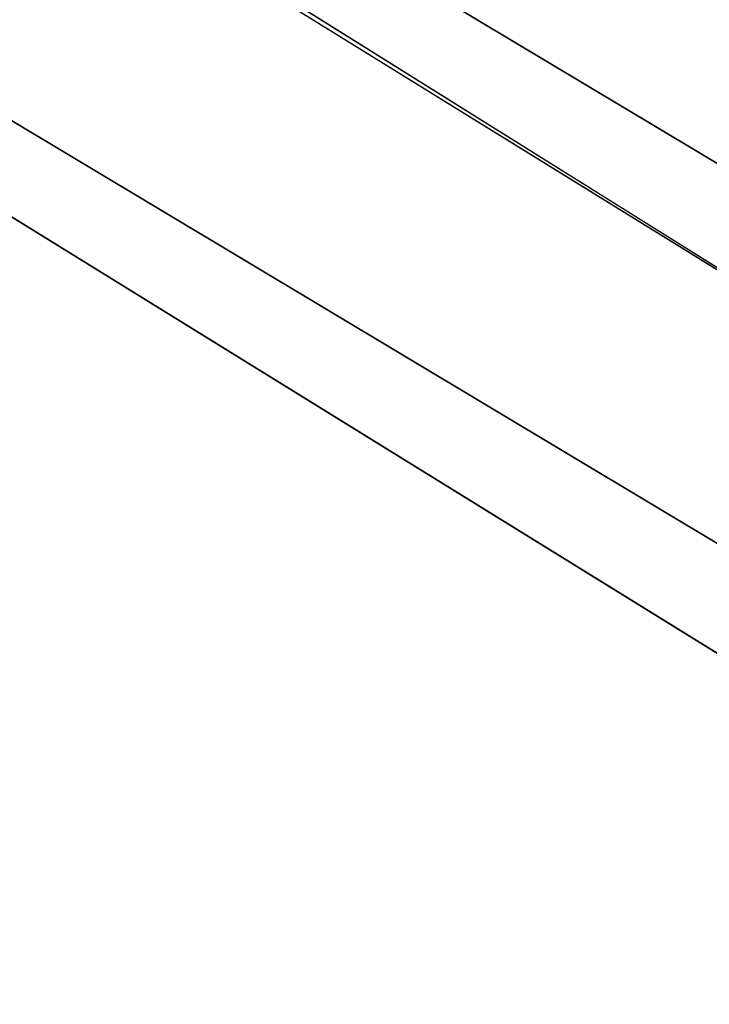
# Model space of a CAD drawing. Extents: x -775 to 775, y -775 to 775.
# Tile 124 of 256: x -383.71 to -377.37, y -646.75 to -637.7. Entities that reach past the tile are written whole.
import ezdxf

# ---------------------------------------------------------------- set-up
doc = ezdxf.new("R2010")
doc.units = 0
doc.layers.get('0').update_dxf_attribs({"color": 13, "linetype": 'CONTINUOUS'})

# ---------------------------------------------------------------- blocks, each defined once
blk = doc.blocks.new('OBJ_000001')
for p, q in [((-413.3079, -617.4298), (-349.7893, -655.5165)), ((-349.7893, -655.5165, 3), (-413.3079, -617.4298, 3)), ((-374.8788, -641.4965), (-413.3079, -617.4298, 18.222)), ((-349.7893, -655.5165, 18.222), (-413.3079, -617.4298, 18.222)), ((-349.7893, -655.5165, 38.9998), (-413.3079, -617.4298, 38.9998)), ((-414.9767, -619.9228), (-351.2017, -658.1632)), ((-414.9767, -619.9228, 38.9998), (-351.2017, -658.1632, 38.9998)), ((-351.2017, -658.1632, 3), (-414.9767, -619.9228, 3)), ((-374.8788, -641.4965), (-406.7455, -621.7741))]:
    blk.add_line(p, q)
at = {"color": 7}
mesh = blk.add_polyface(dxfattribs=at)
corners = [(-413.3079, -617.4298, 18.222), (-406.7455, -621.7741), (-374.8788, -641.4965)]
mesh.append_faces([[corners[k] for k in face] for face in [(0, 1, 2)]], dxfattribs={"color": 7})
mesh = blk.add_polyface(dxfattribs=at)
corners = [(-427.2146, -638.2046, 3), (-361.5588, -677.5729), (-427.2146, -638.2046), (-361.5588, -677.5729, 3)]
mesh.append_faces([[corners[k] for k in face] for face in [(0, 1, 2), (1, 0, 3)]], dxfattribs={"vtx0": -1, "color": 7})
blk = doc.blocks.new('OBJ_000002')
for p, q in [((-408.3878, -624.2846, 7), (-376.3925, -644.0866, 7)), ((-408.3878, -624.2846, 30.1627), (-376.3925, -644.0866, 30.1627))]:
    blk.add_line(p, q)
at = {"color": 8}
mesh = blk.add_polyface(dxfattribs=at)
corners = [(-408.3878, -624.2846, 30.1627), (-376.3925, -644.0866, 7), (-408.3878, -624.2846, 7), (-376.3925, -644.0866, 30.1627)]
mesh.append_faces([[corners[k] for k in face] for face in [(0, 1, 2), (1, 0, 3)]], dxfattribs={"vtx0": -1, "color": 8})
blk = doc.blocks.new('SKPE74C')
for name in ['OBJ_000002', 'OBJ_000001']:
    blk.add_blockref(name, (0, 0))

msp = doc.modelspace()

# ---------------------------------------------------------------- block references
msp.add_blockref('SKPE74C', (0, 0))

doc.saveas('drawing.dxf')
